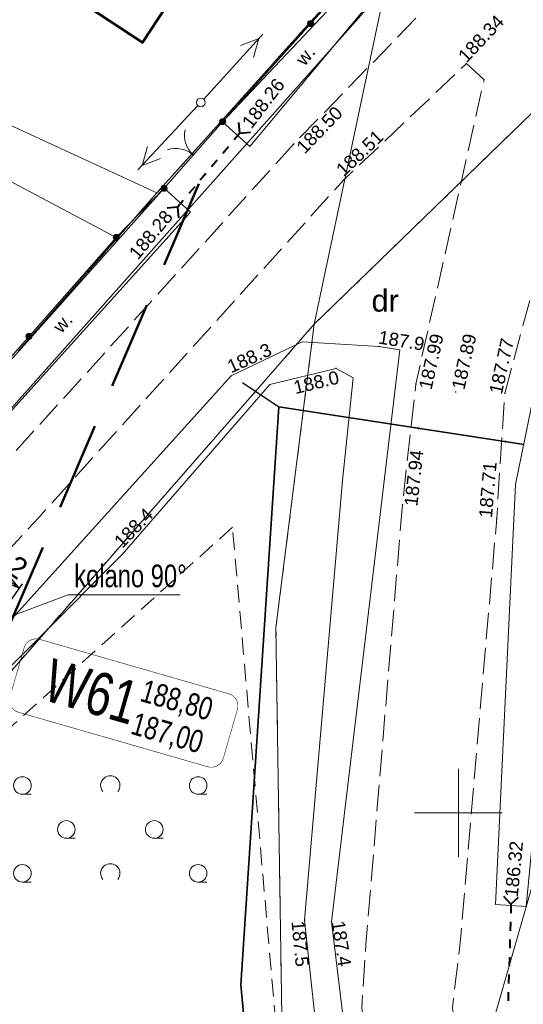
# Model space of a CAD drawing. Header units: metres. Extents: x 7482748 to 7484637, y 5684406 to 5687014.
# Tile 74 of 180: x 7483125 to 7483154, y 5685739 to 5685795. Entities that reach past the tile are written whole.
import ezdxf
from ezdxf.enums import TextEntityAlignment as Align
from ezdxf.lldxf.tags import DXFTag

# ---------------------------------------------------------------- set-up
doc = ezdxf.new("R2010")
doc.units = ezdxf.units.M
doc.header["$MEASUREMENT"] = 0
for name, pattern in [('1', [1.5, 1, -0.5]), ('KTJZ01_500', [2, 1.5, -0.5]), ('l217_500', [2, 1.5, -0.5]), ('l218_500', [1, 0.5, -0.5]), ('PTTL_500', [1.5, 1, -0.5])]:
    doc.linetypes.add(name, pattern=pattern)
for name, color, linetype, lineweight in [('.domiar', 250, 'Continuous', 9), ('.ks tłoczny', 104, 'Continuous', 50), ('_Dzialki', 7, 'Continuous', 0), ('_Kontury', 7, 'Continuous', 0), ('_Podzial_sekcyjny_krzyze', 7, '1', 13), ('_Uzytki', 7, 'Continuous', 0), ('_Uzytki_opis', 7, 'Continuous', 0), ('BUIB05_01', 7, 'Continuous', 40), ('EGB_Budynek', 7, 'Continuous', 0), ('GES__SUSM04_01P', 7, 'Continuous', 13), ('KTOK02', 7, 'KTOK02_500', 13), ('KTOK05_01', 7, 'Continuous', 13), ('PTTL04_P', 7, 'Continuous', 13), ('RTPW01_P', 7, 'Continuous', 0), ('RTPW02_P', 7, 'Continuous', 0), ('SUPE_L_3', 1, 'Continuous', 13)]:
    doc.layers.add(name, color=color, linetype=linetype, lineweight=lineweight)
doc.layers.add('_ramki_nieplotowane', color=7, linetype='Continuous', lineweight=0, plot=False)
doc.layers.add('GES__SUPW_01_pL', color=5, linetype='Continuous', lineweight=13, true_color=0x0000ff)
doc.layers.add('IS_kanalizacja_sanitarna', color=7, linetype='SOLID', true_color=0x000000)
doc.layers.add('IS_Opisy_działek_Net', color=7, linetype='SOLID', true_color=0x000000)
doc.layers.add('IS_Węzeł_sieci_kanalizacyjnej_-_opisy', color=7, linetype='Continuous')
for name, color, linetype, lineweight, transparency in [('KTJZ01_O', 7, 'KTJZ01_500', 13, 0.5), ('PTRW02_O', 7, 'Continuous', 13, 0.5), ('PTRW02_T', 7, 'Continuous', 13, 0.25), ('PTTL04_O', 7, 'PTTL_500', 13, 0.5), ('RTPW01_G', 7, 'Continuous', 13, 0.25), ('RTPW02_G', 7, 'Continuous', 13, 0.25)]:
    doc.layers.add(name, color=color, linetype=linetype, lineweight=lineweight, transparency=transparency)
doc.styles.get("Standard").update_dxf_attribs({"font": 'simplex.shx', "width": 0.75})
doc.styles.add('Style-Arial', font='arial.ttf')
doc.linetypes.add('KTOK02_500', pattern='A,0.5,[117,IS_LineDef.shx,S=0.01,R=0,X=0,Y=0],0.5', length=1)
tags = doc.linetypes.add('SOLID', pattern=[10, 10, 0]).pattern_tags.tags
tags[6:7] = [DXFTag(74, 4), DXFTag(75, 0), DXFTag(340, '0'), DXFTag(46, 0.0), DXFTag(50, 0.0), DXFTag(44, 0.0), DXFTag(45, 0.0)]
tags[4:5] = [DXFTag(74, 4), DXFTag(75, 0), DXFTag(340, '0'), DXFTag(46, 0.0), DXFTag(50, 0.0), DXFTag(44, 0.0), DXFTag(45, 0.0)]
doc.dimstyles.get("Standard").update_dxf_attribs({"dimtxt": 0.18, "dimasz": 0.18, "dimexe": 0.18, "dimexo": 0.0625, "dimgap": 0.09, "dimtad": 0, "dimtih": 1, "dimtoh": 1, "dimdec": 4, "dimzin": 0, "dimdsep": 46, "dimtxsty": 'Standard', "dimcen": 0.09, "dimadec": 0, "dimazin": 0, "dimtfac": 1, "dimtdec": 4, "dimtofl": 0, "dimtmove": 0, "dimatfit": 3, "dimfxl": 0, "dimtolj": 1, "dimtzin": 0, "dimarcsym": 0})

# ---------------------------------------------------------------- blocks, each defined once
blk = doc.blocks.new('SUSM04_01')
at = {"layer": 'GES__SUSM04_01P', "linetype": 'Continuous', "lineweight": 13}
blk.add_circle((0, 0), 0.25, dxfattribs=at)
blk = doc.blocks.new('RTPW01_1')
at = {"layer": 'RTPW02_P', "linetype": 'Continuous', "lineweight": 0}
h = blk.add_hatch(color=256, dxfattribs=at)
edge = h.paths.add_edge_path()
edge.add_arc((0, 0), 0.045, 0, 360)
blk = doc.blocks.new('RTPW01')
at = {"layer": 'RTPW01_P', "linetype": 'Continuous', "lineweight": 0}
h = blk.add_hatch(color=256, dxfattribs=at)
edge = h.paths.add_edge_path()
edge.add_arc((0, 0), 0.045, 0, 360)
blk = doc.blocks.new('RTPW01_2')
at = {"layer": 'RTPW01_P', "linetype": 'Continuous', "lineweight": 0}
h = blk.add_hatch(color=256, dxfattribs=at)
edge = h.paths.add_edge_path()
edge.add_arc((0, 0), 0.045, 0, 360)
blk = doc.blocks.new('PTTL04_1')
at = {"layer": 'PTTL04_P', "linetype": 'Continuous', "lineweight": 13}
for p, q in [((-5, 2), (-4.5, 2)), ((5, 2), (5.5, 2)), ((-2.5, -0.5), (-2, -0.5)), ((2.5, -0.5), (3, -0.5)), ((-5, -3), (-4.5, -3)), ((5, -3), (5.5, -3))]:
    blk.add_line(p, q, dxfattribs=at)
for centre in [(-5, 2.5), (5, 2.5), (-2.5, 0), (2.5, 0), (-5, -2.5), (5, -2.5)]:
    blk.add_circle(centre, 0.5, dxfattribs=at)
for centre in [(0, 2.5), (0, -2.5)]:
    blk.add_arc(centre, 0.55, 320.48, 219.52, dxfattribs=at)
blk = doc.blocks.new('RTPW01_3')
at = {"layer": 'RTPW02_P', "linetype": 'Continuous', "lineweight": 0}
h = blk.add_hatch(color=256, dxfattribs=at)
edge = h.paths.add_edge_path()
edge.add_arc((0, 0), 0.045, 0, 360)
blk = doc.blocks.new('TerminatorOpen_0.5')
at = {"color": 0, "linetype": 'ByBlock', "lineweight": -2}
for q in [(-1, 0.25), (-1, 0), (-1, -0.25)]:
    blk.add_line((0, 0), q, dxfattribs=at)
blk = doc.blocks.new('*D816')
at = {"layer": '.domiar', "color": 0, "linetype": 'Continuous', "lineweight": -2, "transparency": 16777216}
for p, q in [((7483122.034, 5685762.304), (7483123.425, 5685764.285)), ((7483124.524, 5685763.146), (7483123.751, 5685763.689)), ((7483123.805, 5685761.06), (7483125.196, 5685763.041))]:
    blk.add_line(p, q, dxfattribs=at)
at = {"layer": 'Defpoints', "color": 0, "linetype": 'Continuous', "transparency": 16777216}
for p in [(7483123.252, 5685764.039), (7483121.861, 5685762.059), (7483123.633, 5685760.815)]:
    blk.add_point(p, dxfattribs=at)
at = {"layer": '.domiar', "color": 0, "linetype": 'Continuous', "lineweight": -2, "transparency": 16777216, "xscale": 0.61, "yscale": 0.61, "zscale": 0.61}
for p, rotation in [((7483123.252, 5685764.039), 144.9210623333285), ((7483125.024, 5685762.795), 324.9210623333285)]:
    blk.add_blockref('TerminatorOpen_0.5', p, dxfattribs=dict(at, rotation=rotation))
at = {"layer": '.domiar', "color": 0, "linetype": 'Continuous', "transparency": 16777216, "insert": (7483124.343, 5685764.376), "char_height": 1.2, "attachment_point": 5, "rotation": 324.9211, "style": 'Style-Arial'}
blk.add_mtext('\\A1;2.2', dxfattribs=at)

msp = doc.modelspace()

# ---------------------------------------------------------------- hatches: boundary and pattern name
at = {"layer": 'KTOK05_01', "linetype": 'Continuous', "lineweight": 13}
h = msp.add_hatch(color=256, dxfattribs=at)
edge = h.paths.add_edge_path()
edge.add_arc((7483141.59555, 5685794.9052), 0.175, 0, 360)
h = msp.add_hatch(color=256, dxfattribs=at)
edge = h.paths.add_edge_path()
edge.add_arc((7483136.59, 5685789.32), 0.175, 0, 360)
h = msp.add_hatch(color=256, dxfattribs=at)
edge = h.paths.add_edge_path()
edge.add_arc((7483133.26, 5685785.54), 0.175, 0, 360)
h = msp.add_hatch(color=256, dxfattribs=at)
edge = h.paths.add_edge_path()
edge.add_arc((7483130.54, 5685782.74), 0.175, 0, 360)
h = msp.add_hatch(color=256, dxfattribs=at)
edge = h.paths.add_edge_path()
edge.add_arc((7483130.54, 5685782.74), 0.175, 0, 360)
h = msp.add_hatch(color=256, dxfattribs=at)
edge = h.paths.add_edge_path()
edge.add_arc((7483130.54, 5685782.74), 0.175, 0, 360)
h = msp.add_hatch(color=256, dxfattribs=at)
edge = h.paths.add_edge_path()
edge.add_arc((7483125.56871, 5685777.12428), 0.175, 0, 360)

# ---------------------------------------------------------------- linework, layer by layer
at = {"layer": '.domiar', "linetype": 'Continuous'}
msp.add_lwpolyline([(7483123.73874, 5685760.88811), (7483127.80941, 5685762.40436), (7483134.15986, 5685762.40436)], dxfattribs=at)
at = {"layer": '.ks tłoczny', "linetype": 'Continuous', "lineweight": 35}
for points in [[(7483140.36144, 5685711.02835), (7483137.6256, 5685740.21573), (7483137.6256, 5685740.21573), (7483137.6256, 5685740.21573), (7483139.77917, 5685773.10411), (7483139.77917, 5685773.10411)], [(7483139.77917, 5685773.10406), (7483153.73485, 5685770.96352)]]:
    msp.add_lwpolyline(points, dxfattribs=at)
at = {"layer": '_Dzialki', "color": 96, "linetype": 'Continuous', "true_color": 0x008000, "flags": 128}
for points in [[(7483141.8, 5685777.8), (7483171.64, 5685806.76)], [(7483091.17, 5685804.53), (7483132.85, 5685785.27)], [(7483132.85, 5685785.27), (7483146.61, 5685800.6)], [(7483141.8, 5685777.8), (7483146.61, 5685800.6)], [(7483124.96, 5685776.27), (7483132.85, 5685785.27)], [(7483121.96, 5685755.11), (7483141.8, 5685777.8)], [(7483139.62, 5685760.53), (7483141.8, 5685777.8)], [(7483140.03, 5685733.5), (7483139.62, 5685760.53)]]:
    msp.add_lwpolyline(points, dxfattribs=at)
at = {"layer": '_Kontury', "color": 96, "linetype": 'l217_500', "true_color": 0x008000, "flags": 128}
for points in [[(7483132.85, 5685785.27), (7483146.61, 5685800.6)], [(7483124.96, 5685776.27), (7483132.85, 5685785.27)]]:
    msp.add_lwpolyline(points, dxfattribs=at)
at = {"layer": '_Podzial_sekcyjny_krzyze', "linetype": 'Continuous'}
for p, q in [((7483150, 5685747.5), (7483150, 5685752.5)), ((7483147.5, 5685750), (7483152.5, 5685750))]:
    msp.add_line(p, q, dxfattribs=at)
at = {"layer": '_ramki_nieplotowane', "color": 3, "linetype": 'Continuous', "lineweight": 0, "flags": 128}
msp.add_lwpolyline([(7482782.62, 5685528.23), (7483068.08, 5685446.2), (7483184.21, 5685850.35), (7482898.76, 5685932.38), (7482782.62, 5685528.23)], close=True, dxfattribs=at)
at = {"layer": '_Uzytki', "color": 96, "linetype": 'l218_500', "true_color": 0x008000, "flags": 128}
for points in [[(7483171.64, 5685806.76), (7483141.8, 5685777.8)], [(7483132.85, 5685785.27), (7483146.61, 5685800.6)], [(7483124.96, 5685776.27), (7483132.85, 5685785.27)], [(7483141.8, 5685777.8), (7483121.96, 5685755.11)], [(7483141.8, 5685777.8), (7483139.62, 5685760.53)], [(7483139.62, 5685760.53), (7483140.03, 5685733.5)]]:
    msp.add_lwpolyline(points, dxfattribs=at)
at = {"layer": 'BUIB05_01', "linetype": 'Continuous', "lineweight": 40}
for p, q in [((7483137.57, 5685788.67), (7483137.52, 5685789.27)), ((7483137.57, 5685788.67), (7483138.17, 5685788.72)), ((7483137.57, 5685788.67), (7483137.25, 5685788.29)), ((7483136.93, 5685787.9), (7483136.6, 5685787.52)), ((7483136.28, 5685787.14), (7483135.96, 5685786.76)), ((7483135.64, 5685786.37), (7483135.32, 5685785.99)), ((7483135, 5685785.61), (7483134.67, 5685785.23)), ((7483134.35, 5685784.84), (7483134.03, 5685784.46)), ((7483134.03, 5685784.46), (7483133.43, 5685784.41)), ((7483134.03, 5685784.46), (7483134.08, 5685783.86)), ((7483152.99, 5685744.8), (7483152.58, 5685745.24)), ((7483152.99, 5685744.8), (7483153.43, 5685745.21)), ((7483152.99, 5685744.8), (7483152.98, 5685744.3)), ((7483152.96, 5685743.8), (7483152.95, 5685743.3)), ((7483152.93, 5685742.8), (7483152.92, 5685742.3)), ((7483152.9, 5685741.8), (7483152.89, 5685741.3)), ((7483152.87, 5685740.8), (7483152.86, 5685740.3)), ((7483152.84, 5685739.8), (7483152.83, 5685739.3))]:
    msp.add_line(p, q, dxfattribs=at)
at = {"layer": 'EGB_Budynek', "color": 7, "linetype": 'Continuous', "lineweight": 53, "flags": 128}
msp.add_lwpolyline([(7483136.23, 5685800.22), (7483132.04, 5685793.83), (7483125.13, 5685798.38), (7483129.34, 5685804.76), (7483136.23, 5685800.22)], dxfattribs=at)
at = {"layer": 'GES__SUPW_01_pL', "linetype": 'Continuous', "lineweight": 13, "flags": 128}
msp.add_lwpolyline([(7483308.35, 5685941.08), (7483274.45, 5685918.69), (7483267.84, 5685922.36), (7483262.99, 5685926.57), (7483226.05, 5685887.94), (7483201.85, 5685859.2), (7483178.55, 5685833.38), (7483173.87, 5685828.43), (7483153.79, 5685805.87), (7483108.95, 5685755.48), (7483107.35, 5685753.14), (7483100.8, 5685743.85), (7483091.53, 5685730.3)], dxfattribs=at)
at = {"layer": 'IS_kanalizacja_sanitarna', "linetype": 'Continuous', "ltscale": 0.01, "const_width": 0.02}
for points in [[(7483147.72131, 5685771.78472), (7483147.75163, 5685771.98241)], [(7483152.66351, 5685771.02668), (7483152.69384, 5685771.22437)]]:
    msp.add_lwpolyline(points, dxfattribs=at)
at = {"layer": 'IS_Węzeł_sieci_kanalizacyjnej_-_opisy', "color": 1, "linetype": '1', "lineweight": 50, "ltscale": 5}
msp.add_lwpolyline([(7483112.565, 5685732.94), (7483135.32, 5685785.99)], dxfattribs=at)
at = {"layer": 'IS_Węzeł_sieci_kanalizacyjnej_-_opisy', "color": 18, "linetype": 'SOLID', "ltscale": 0.01, "true_color": 0x000000}
msp.add_lwpolyline([(7483137.71117, 5685774.48846), (7483139.77917, 5685773.10406)], dxfattribs=at)
at = {"layer": 'IS_Węzeł_sieci_kanalizacyjnej_-_opisy', "color": 18, "linetype": 'SOLID', "ltscale": 0.01, "true_color": 0x000000, "const_width": 0.03}
msp.add_lwpolyline([(7483124.98827, 5685755.72254), (7483135.74147, 5685752.62662, 0.414214), (7483136.63257, 5685753.11932), (7483137.42937, 5685755.8869, 0.414214), (7483136.93668, 5685756.77799), (7483126.18347, 5685759.87391, 0.414214), (7483125.29238, 5685759.38122), (7483124.49557, 5685756.61364, 0.414214), (7483124.98827, 5685755.72254)], format="xyb", dxfattribs=at)
at = {"layer": 'KTJZ01_O', "linetype": 'KTJZ01_500', "lineweight": 13, "flags": 128}
for points in [[(7483197.91, 5685647.78), (7483191.3, 5685645.21), (7483187.04, 5685652.01), (7483182.78, 5685658.81), (7483173.01, 5685674.4), (7483160.42, 5685696.27), (7483153.69, 5685714.72), (7483149.66, 5685738.88), (7483150.14, 5685742.97), (7483152.18, 5685766.74), (7483152.64, 5685773.87), (7483156.88, 5685789.66), (7483160.03, 5685797.82), (7483165.63, 5685808.56), (7483171.47, 5685814.85), (7483176.12, 5685820.16), (7483191.38, 5685837.95), (7483216.44, 5685866.07), (7483238.67, 5685890.6), (7483242.86, 5685894.87), (7483263.91, 5685918.34), (7483290.28, 5685947.07), (7483315.51, 5685974.43), (7483346.16, 5686007.45), (7483367.58, 5686031.19), (7483372.66, 5686037.59), (7483378.07, 5686044.41), (7483383.78, 5686055), (7483386.81, 5686063.17), (7483391.06, 5686075.79), (7483392.94, 5686081.53), (7483394.38, 5686081.91), (7483397.17, 5686082.85), (7483401.23, 5686082.98), (7483404.7, 5686083), (7483407.11, 5686083.92), (7483410.43, 5686086.41), (7483412.08, 5686088.69), (7483412.96, 5686091.17), (7483413.79, 5686094.46), (7483412.71, 5686099.4), (7483411.05, 5686100.85), (7483407.94, 5686103.18), (7483405.29, 5686104.69), (7483403.35, 5686106.28), (7483402.57, 5686107.54), (7483401.86, 5686108.47), (7483403.54, 5686113.11), (7483404.07, 5686113.93), (7483409.52, 5686129.91), (7483416.09, 5686150.36), (7483420.49, 5686164.15), (7483421.47, 5686167.05), (7483423.62, 5686173.38), (7483428.4, 5686186.8), (7483437.81, 5686215.26), (7483441.02, 5686225.03), (7483450.09, 5686253.79), (7483453.73, 5686263.28), (7483459.39, 5686280.61), (7483466.44, 5686301.37), (7483471.25, 5686316.24), (7483473.9, 5686323.17), (7483478.13, 5686336.85), (7483485.37, 5686356.93), (7483492.13, 5686378.36), (7483498.67, 5686398.43), (7483502.19, 5686408.5), (7483505.2, 5686417.38), (7483513.05, 5686441.11), (7483516.25, 5686450.23), (7483530.52, 5686493.07), (7483533.34, 5686501.51), (7483543.47, 5686531.52), (7483557.14, 5686572.33), (7483559.91, 5686580.46), (7483570.16, 5686610.95), (7483575.71, 5686628.68), (7483581.26, 5686643.91), (7483583.2, 5686649.41), (7483591.35, 5686674.28), (7483597.45, 5686691.67), (7483602.2, 5686705.71), (7483616.93, 5686750.38), (7483619.53, 5686757.95), (7483621.36, 5686763.29), (7483634.9, 5686799.43), (7483640.84, 5686811.96)], [(7483150.46, 5685792.63), (7483151.46, 5685791.7), (7483147.58, 5685774.4), (7483146.82, 5685767.54), (7483144.74, 5685742.51), (7483144.5, 5685738.91), (7483148.57, 5685713.23), (7483155.31, 5685694.05), (7483167.75, 5685671.14), (7483177.64, 5685655.48), (7483181.96, 5685648.64), (7483185.17, 5685643.56), (7483185.16, 5685643.34), (7483185.15, 5685643.23), (7483185.15, 5685643.12), (7483185.14, 5685643.01), (7483185.13, 5685642.9), (7483185.11, 5685642.79), (7483185.1, 5685642.68), (7483185.08, 5685642.58), (7483185.06, 5685642.47), (7483185.04, 5685642.36), (7483185.02, 5685642.25), (7483184.99, 5685642.15), (7483184.96, 5685642.04), (7483184.93, 5685641.93), (7483184.9, 5685641.83), (7483184.87, 5685641.72), (7483184.84, 5685641.62), (7483184.8, 5685641.52), (7483184.76, 5685641.41), (7483184.72, 5685641.31), (7483184.68, 5685641.21), (7483184.63, 5685641.11), (7483184.59, 5685641.01), (7483184.54, 5685640.91), (7483184.49, 5685640.81), (7483184.44, 5685640.71), (7483184.39, 5685640.62), (7483184.33, 5685640.52), (7483184.28, 5685640.43), (7483184.22, 5685640.33), (7483184.16, 5685640.24), (7483184.1, 5685640.15), (7483184.04, 5685640.06), (7483183.97, 5685639.97), (7483183.91, 5685639.88), (7483183.84, 5685639.8), (7483183.77, 5685639.71), (7483183.63, 5685639.54), (7483185.5, 5685634.52), (7483185.7, 5685634.67), (7483185.81, 5685634.73), (7483185.92, 5685634.8), (7483186.03, 5685634.86), (7483186.14, 5685634.93), (7483186.25, 5685634.98), (7483186.36, 5685635.04), (7483186.48, 5685635.09), (7483186.59, 5685635.14), (7483186.71, 5685635.19), (7483186.82, 5685635.24), (7483186.95, 5685635.27), (7483187.06, 5685635.32), (7483187.19, 5685635.35), (7483187.31, 5685635.38), (7483187.43, 5685635.41), (7483187.55, 5685635.44), (7483187.68, 5685635.46), (7483187.8, 5685635.48), (7483187.93, 5685635.49), (7483188.05, 5685635.51), (7483188.18, 5685635.52), (7483188.3, 5685635.53), (7483188.43, 5685635.53), (7483188.55, 5685635.53), (7483188.68, 5685635.53), (7483188.81, 5685635.53), (7483188.93, 5685635.51), (7483189.06, 5685635.51), (7483189.18, 5685635.49), (7483189.31, 5685635.47), (7483189.43, 5685635.45), (7483189.55, 5685635.43), (7483189.68, 5685635.4), (7483189.8, 5685635.37), (7483189.92, 5685635.33), (7483190.04, 5685635.3), (7483190.28, 5685635.22), (7483196.05, 5685625.61)]]:
    msp.add_lwpolyline(points, dxfattribs=at)
msp.add_lwpolyline([(7483147.59, 5685795.21), (7483140.64, 5685788.06), (7483123.67, 5685769.31), (7483109.08, 5685753.47), (7483108.73, 5685753.09, 0.05), (7483103.9, 5685747.11, 0.01), (7483100.54, 5685741.09), (7483097.73, 5685734.72), (7483094.95, 5685731.49), (7483082.13, 5685719.33), (7483074.36, 5685712.1), (7483068.84, 5685706.83), (7483064.72, 5685703.57), (7483054.93, 5685695.77), (7483043.03, 5685688.15), (7483031.46, 5685682.04), (7483020.11, 5685677.09), (7483006.16, 5685671.71), (7482990.04, 5685666.69), (7482982.47, 5685665.24), (7482982.8, 5685661.54), (7482986.81, 5685662.3), (7482987.56, 5685661.17), (7482993.7, 5685663.79), (7483007.78, 5685668.53), (7483021.44, 5685673.82), (7483033.41, 5685679.1), (7483044.73, 5685685.05), (7483057.36, 5685693.21), (7483066.87, 5685700.84), (7483076.84, 5685709.62), (7483084.6, 5685716.89), (7483092.83, 5685724.66, -0.23), (7483096.24, 5685726.18, -0.07), (7483100.89, 5685725.23), (7483106.45, 5685719.91), (7483115.62, 5685712.98), (7483133.61, 5685701.73), (7483141.56, 5685698.11), (7483142.26, 5685700.92), (7483133.13, 5685705.71), (7483117.71, 5685715.66), (7483108.86, 5685722.51, -0.05), (7483103.93, 5685728.36, -0.19), (7483102.48, 5685735.46), (7483105.37, 5685742.84), (7483111.2, 5685750.72), (7483126.15, 5685766.83), (7483143.48, 5685786.01), (7483150.46, 5685792.63)], format="xyb", dxfattribs=at)
at = {"layer": 'KTOK02', "linetype": 'Continuous', "lineweight": 13}
msp.add_line((7483133.26, 5685785.54), (7483136.59, 5685789.32), dxfattribs=at)
for centre, start, end in [((7483135.92, 5685788.56), 168.62, 228.62), ((7483133.93, 5685786.3), 48.62, 108.62)]:
    msp.add_arc(centre, 1.5, start, end, dxfattribs=at)
at = {"layer": 'KTOK05_01', "linetype": 'Continuous', "lineweight": 13}
for p, q in [((7483130.54, 5685782.74), (7483095.8, 5685801.17)), ((7483136.59, 5685789.32), (7483146.78, 5685800.69)), ((7483130.54, 5685782.74), (7483133.26, 5685785.54)), ((7483130.54, 5685782.74), (7483117.58, 5685768.1))]:
    msp.add_line(p, q, dxfattribs=at)
for centre in [(7483141.6, 5685794.91), (7483136.59, 5685789.32), (7483133.26, 5685785.54), (7483130.54, 5685782.74), (7483130.54, 5685782.74), (7483130.54, 5685782.74), (7483125.57, 5685777.12)]:
    msp.add_circle(centre, 0.175, dxfattribs=at)
at = {"layer": 'PTRW02_O', "linetype": 'Continuous', "lineweight": 13, "flags": 128}
for points in [[(7483147.72, 5685799.4), (7483146.81, 5685800.15), (7483136.59, 5685789.32), (7483138.14, 5685787.92), (7483147.72, 5685799.4)], [(7483133.26, 5685785.54), (7483124.99, 5685776.26), (7483117.58, 5685768.1), (7483119.05, 5685766.77), (7483134.76, 5685784.18), (7483133.26, 5685785.54)], [(7483156.29, 5685783.54), (7483158.32, 5685783.08), (7483156.05, 5685767.59), (7483153.85, 5685744.67), (7483152.11, 5685744.79), (7483153.25, 5685768.68), (7483156.29, 5685783.54)], [(7483148.23, 5685703.41), (7483146.52, 5685713.06), (7483142.78, 5685743.81), (7483146.67, 5685776.34), (7483145.49, 5685776.53), (7483141.11, 5685776.8), (7483137.07, 5685774.86), (7483120.21, 5685756.2), (7483121.36, 5685755.17), (7483130.88, 5685764.71), (7483139.28, 5685774.37), (7483143.04, 5685775.29), (7483144.01, 5685774.75), (7483143.41, 5685768.91), (7483141.25, 5685743.9), (7483144.72, 5685711.76), (7483145.18, 5685705.33), (7483139.16, 5685707.12), (7483123.54, 5685717.77), (7483122.46, 5685716.16), (7483133.82, 5685708.42), (7483143.97, 5685702.61), (7483146.17, 5685701.56), (7483148.23, 5685703.41)]]:
    msp.add_lwpolyline(points, close=True, dxfattribs=at)
at = {"layer": 'PTTL04_O', "linetype": 'PTTL_500', "lineweight": 13, "flags": 128}
msp.add_lwpolyline([(7483137.15, 5685766.25), (7483121.77, 5685752.4), (7483111.23, 5685736.95), (7483113.9, 5685728.93), (7483128.16, 5685717.19), (7483142.11, 5685709.45), (7483137.15, 5685766.25)], dxfattribs=at)
at = {"layer": 'SUPE_L_3', "linetype": 'Continuous'}
for p, q in [((7483138.88, 5685794.31), (7483135.52, 5685790.61)), ((7483138.64, 5685794.05), (7483137.6, 5685793.65)), ((7483138.64, 5685794.05), (7483138.34, 5685792.97)), ((7483135.18, 5685790.24), (7483131.77, 5685786.58)), ((7483132.32, 5685787.91), (7483132.01, 5685786.84)), ((7483133.05, 5685787.23), (7483132.01, 5685786.84))]:
    msp.add_line(p, q, dxfattribs=at)

# ---------------------------------------------------------------- block references
at = {"layer": 'GES__SUSM04_01P', "linetype": 'Continuous', "lineweight": 13}
msp.add_blockref('SUSM04_01', (7483135.35, 5685790.42), dxfattribs=at)
at = {"layer": 'PTTL04_P', "linetype": 'Continuous', "lineweight": 13}
msp.add_blockref('PTTL04_1', (7483130.2, 5685749.06), dxfattribs=at)
at = {"layer": 'RTPW01_P', "linetype": 'Continuous', "lineweight": 0}
for name, p in [('RTPW01_2', (7483145.49, 5685776.53)), ('RTPW01_2', (7483143.04, 5685775.29)), ('RTPW01_2', (7483137.07, 5685774.86)), ('RTPW01_2', (7483130.88, 5685764.71)), ('RTPW01', (7483141.25, 5685743.9)), ('RTPW01', (7483142.78, 5685743.81))]:
    msp.add_blockref(name, p, dxfattribs=at)
at = {"layer": 'RTPW02_P', "linetype": 'Continuous', "lineweight": 0}
for name, p in [('RTPW01_1', (7483150.46, 5685792.63)), ('RTPW01_1', (7483137.57, 5685788.67)), ('RTPW01_1', (7483140.64, 5685788.06)), ('RTPW01_1', (7483143.48, 5685786.01)), ('RTPW01_1', (7483134.03, 5685784.46)), ('RTPW01_3', (7483147.58, 5685774.4)), ('RTPW01_3', (7483149.85, 5685773.95)), ('RTPW01_3', (7483152.64, 5685773.87)), ('RTPW01_1', (7483146.82, 5685767.54)), ('RTPW01_1', (7483152.18, 5685766.74)), ('RTPW01_3', (7483152.99, 5685744.8))]:
    msp.add_blockref(name, p, dxfattribs=at)

# ---------------------------------------------------------------- texts
at = {"layer": '_Uzytki_opis', "color": 96, "linetype": 'Continuous', "lineweight": 13, "true_color": 0x008000, "style": 'Style-Arial'}
msp.add_text('dr', height=1.25, dxfattribs=at).set_placement((7483145.06, 5685778.52))
at = {"layer": 'IS_Opisy_działek_Net', "linetype": 'Continuous', "ltscale": 0.01, "char_height": 1.2888}
for insert, attachment_point in [((7483150.45552, 5685791.76888), 9), ((7483150.45552, 5685791.35848), 3), ((7483141.40552, 5685790.76888), 9), ((7483141.40552, 5685790.76888), 9), ((7483131.6955, 5685739.3726), 9)]:
    msp.add_mtext('\\fArial|b0|i0;', dxfattribs=dict(at, insert=insert, attachment_point=attachment_point))
for insert, attachment_point, rotation in [((7483151.59502, 5685771.7391), 7, 351.3), ((7483151.59502, 5685771.7391), 7, 351.3), ((7483151.1053, 5685770.8527), 1, 351.3), ((7483151.1053, 5685770.8527), 1, 351.3), ((7483138.04538, 5685754.30604), 7, 86.1), ((7483138.04538, 5685754.30604), 7, 86.1), ((7483138.9696, 5685753.89222), 1, 86.1), ((7483138.9696, 5685753.89222), 1, 86.1)]:
    msp.add_mtext('\\fArial|b0|i0;', dxfattribs=dict(at, insert=insert, attachment_point=attachment_point, rotation=rotation))
at = {"layer": 'IS_Węzeł_sieci_kanalizacyjnej_-_opisy', "color": 18, "linetype": 'SOLID', "ltscale": 0.01, "true_color": 0x000000, "insert": (7483128.14506, 5685762.8217), "char_height": 1.2888, "attachment_point": 7}
msp.add_mtext('{\\fArial|b0|i0|c238|p34;kolano 90%%D}', dxfattribs=at)
at = {"layer": 'IS_Węzeł_sieci_kanalizacyjnej_-_opisy', "color": 18, "linetype": 'SOLID', "ltscale": 0.01, "true_color": 0x000000, "rotation": 343.938549}
for s, insert, char_height, attachment_point in [('\\fArial|b0|i0;W61', (7483131.31727, 5685754.97055), 2.448, 9), ('\\fArial|b0|i0;188,80', (7483131.76064, 5685756.14909), 1.2888, 7), ('\\fArial|b0|i0;187,00', (7483131.64709, 5685755.75471), 1.2888, 1)]:
    msp.add_mtext(s, dxfattribs=dict(at, insert=insert, char_height=char_height, attachment_point=attachment_point))
at = {"layer": 'PTRW02_T', "linetype": 'Continuous', "lineweight": 13, "style": 'Style-Arial'}
for rotation, p in [(50.97, (7483141.3, 5685793.09)), (47.69, (7483127.49, 5685777.88))]:
    msp.add_text('w.', height=0.75, rotation=rotation, dxfattribs=at).set_placement(p, align=Align.MIDDLE_CENTER)
at = {"layer": 'RTPW01_G', "linetype": 'Continuous', "lineweight": 13, "style": 'Style-Arial'}
for s, rotation, p in [('187.9', 350.85, (7483145.41, 5685776.71)), ('188.3', 24.3, (7483137.07, 5685775)), ('188.0', 13.75, (7483140.73, 5685773.82)), ('188.4', 45.96, (7483130.88, 5685765.01)), ('187.4', 278.74, (7483142.78, 5685743.81))]:
    msp.add_text(s, height=0.75, rotation=rotation, dxfattribs=at).set_placement(p)
msp.add_text('187.5', height=0.75, rotation=275.52, dxfattribs=at).set_placement((7483141.25, 5685743.9), align=Align.TOP_LEFT)
at = {"layer": 'RTPW02_G', "linetype": 'Continuous', "lineweight": 13, "style": 'Style-Arial'}
for s, rotation, p in [('188.34', 46.54, (7483150.46, 5685792.63)), ('188.50', 45.88, (7483141.25, 5685787.45)), ('188.51', 43.46, (7483143.48, 5685786.17)), ('187.99', 77.36, (7483148.47, 5685774.03)), ('187.89', 77.36, (7483150.34, 5685774.03)), ('187.77', 77.36, (7483152.47, 5685773.77)), ('187.71', 85.09, (7483151.91, 5685766.76)), ('186.32', 84.52, (7483153.38, 5685745.17))]:
    msp.add_text(s, height=0.75, rotation=rotation, dxfattribs=at).set_placement(p)
msp.add_text('188.26', height=0.75, rotation=52.64, dxfattribs=at).set_placement((7483137.93, 5685789.1), align=Align.MIDDLE_LEFT)
msp.add_text('188.28', height=0.75, rotation=50.5, dxfattribs=at).set_placement((7483133.52, 5685784.13), align=Align.MIDDLE_RIGHT)
msp.add_text('187.94', height=0.75, rotation=83.68, dxfattribs=at).set_placement((7483146.92, 5685767.5), align=Align.TOP_LEFT)

# ---------------------------------------------------------------- dimensions: what is measured, and where the dimension line sits
at = {"layer": '.domiar', "color": 7, "linetype": 'Continuous'}
dim = msp.add_linear_dim(base=(7483123.25217, 5685764.03947), p1=(7483123.63268, 5685760.81475), p2=(7483121.86121, 5685762.05879), angle=144.921062, dimstyle='Standard', override={"dimtxt": 1.2, "dimasz": 0.61, "dimexe": 0.3, "dimexo": 0.3, "dimgap": 0.3, "dimtad": 1, "dimtih": 0, "dimtoh": 0, "dimdec": 1, "dimzin": 11, "dimdsep": 0, "dimtxsty": 'Style-Arial', "dimblk": 'TerminatorOpen_0.5', "dimadec": 4, "dimazin": 3, "dimtdec": 1, "dimatfit": 1, "dimldrblk": 'TerminatorOpen_0.5', "dimfrac": 2, "dimtzin": 11}, dxfattribs=at)
dim.commit()
dim.dimension.update_dxf_attribs({"geometry": '*D816', "text_midpoint": (7483123.8242, 5685763.63776), "dimtype": 161})

doc.saveas('drawing.dxf')
